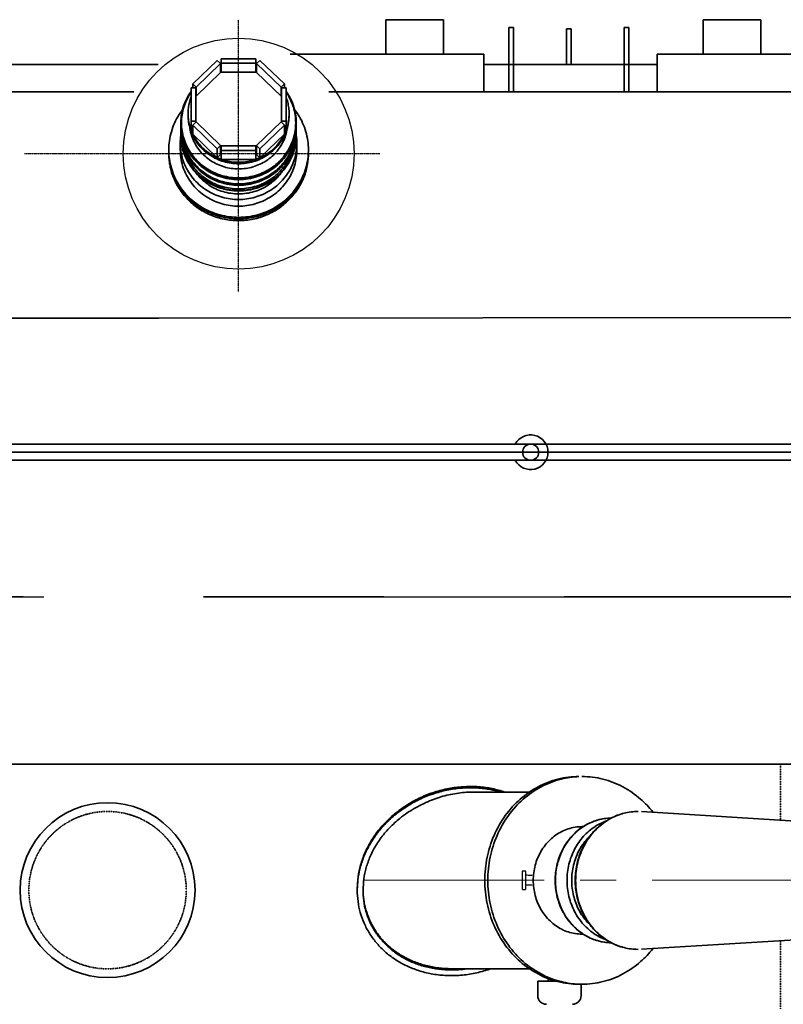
# Model space of a CAD drawing. Header units: inches. Extents: x -341304 to 31571016, y -692717 to 2132253.
# Tile 181 of 256: x 640001 to 642647, y -292896 to -289484. Entities that reach past the tile are written whole.
import ezdxf

# ---------------------------------------------------------------- set-up
doc = ezdxf.new("R2010")
doc.units = ezdxf.units.IN
doc.header["$MEASUREMENT"] = 0
for name, pattern in [('ACISOWELD', [3, 2, -1]), ('CENTER', [2, 1.25, -0.25, 0.25, -0.25]), ('CENTRE', [1.5, 0.75, -0.25, 0.25, -0.25]), ('HIDDEN', [0.375, 0.25, -0.125])]:
    doc.linetypes.add(name, pattern=pattern)

# ---------------------------------------------------------------- blocks, each defined once
blk = doc.blocks.new('tyyyy')
at = {"color": 230, "linetype": 'CENTER', "lineweight": 30, "ltscale": 0.8}
for p, q in [((-1268331, 587290.5), (-1268331, 588231.4)), ((-1269072.6, 587768), (-1267842, 587768))]:
    blk.add_line(p, q, dxfattribs=at)
at = {"color": 230, "linetype": 'Continuous', "lineweight": 35}
for p, q in [((-1267821, 588112.2), (-1267821, 588232.2)), ((-1267821, 588232.2), (-1267621, 588232.2)), ((-1267621, 588112.2), (-1267621, 588232.2)), ((-1267394.5, 587982.4), (-1267394.5, 588205.2)), ((-1267378.5, 588205.2), (-1267394.5, 588205.2)), ((-1267378.5, 587982.4), (-1267378.5, 588205.2)), ((-1266994.5, 587982.4), (-1266994.5, 588205.2)), ((-1266978.5, 588205.2), (-1266994.5, 588205.2)), ((-1266978.5, 587982.4), (-1266978.5, 588205.2)), ((-1266721, 588112.2), (-1266721, 588232.2)), ((-1266721, 588232.2), (-1266521, 588232.2)), ((-1266521, 588112.2), (-1266521, 588232.2)), ((-1267194.5, 588077.2), (-1267194.5, 588200.5)), ((-1267178.5, 588200.5), (-1267194.5, 588200.5)), ((-1267178.5, 588077.2), (-1267178.5, 588200.5)), ((-1268152.3, 588112.2), (-1267481, 588112.2)), ((-1267481, 588112.2), (-1267481, 587982.4)), ((-1266881, 588112.2), (-1266881, 587982.4)), ((-1266881, 588112.2), (-1266381, 588112.2)), ((-1268609.7, 588077.2), (-1269352.3, 588077.2)), ((-1268404.8, 588091.3), (-1268489.7, 588009.4)), ((-1268478.4, 587998.4), (-1268393.5, 588080.4)), ((-1268393.5, 588080.4), (-1268404.8, 588091.3)), ((-1268393.5, 588049.3), (-1268393.5, 588080.4)), ((-1268391, 588050.3), (-1268391, 588096.8)), ((-1268271, 588096.8), (-1268391, 588096.8)), ((-1268391, 588081.4), (-1268271, 588081.4)), ((-1268271, 588050.3), (-1268271, 588096.8)), ((-1268257.2, 588091.3), (-1268268.5, 588080.4)), ((-1268268.5, 588049.3), (-1268268.5, 588080.4)), ((-1268268.5, 588080.4), (-1268183.6, 587998.4)), ((-1268172.3, 588009.4), (-1268257.2, 588091.3)), ((-1266881, 588077.2), (-1267481, 588077.2)), ((-1268478.4, 587967.4), (-1268393.5, 588049.3)), ((-1268391, 588050.3), (-1268271, 588050.3)), ((-1268268.5, 588049.3), (-1268183.6, 587967.4)), ((-1268495.4, 587849), (-1268495.4, 587996)), ((-1268479.4, 587996), (-1268495.4, 587996)), ((-1268489.7, 587996), (-1268489.7, 588009.4)), ((-1268489.7, 588009.4), (-1268478.4, 587998.4)), ((-1268479.4, 587876.7), (-1268479.4, 587996)), ((-1268478.4, 587967.4), (-1268478.4, 587998.4)), ((-1268183.6, 587998.4), (-1268172.3, 588009.4)), ((-1268183.6, 587967.4), (-1268183.6, 587998.4)), ((-1268182.6, 587876.7), (-1268182.6, 587996)), ((-1268166.6, 587996), (-1268182.6, 587996)), ((-1268172.3, 587996), (-1268172.3, 588009.4)), ((-1268166.6, 587849), (-1268166.6, 587996)), ((-1268693.7, 587982.4), (-1269268.3, 587982.4)), ((-1268479.4, 587968.4), (-1268478.4, 587967.4)), ((-1268183.6, 587967.4), (-1268182.6, 587968.4)), ((-1265376, 587982.4), (-1268018.3, 587982.4)), ((-1268531, 587874.1), (-1268531, 587871.5)), ((-1268495.4, 587880.1), (-1268479.4, 587880.1)), ((-1268478.4, 587877.7), (-1268489.7, 587866.8)), ((-1268489.7, 587835.7), (-1268489.7, 587866.8)), ((-1268489.7, 587866.8), (-1268404.8, 587784.8)), ((-1268393.5, 587795.7), (-1268478.4, 587877.7)), ((-1268183.6, 587877.7), (-1268268.5, 587795.7)), ((-1268257.2, 587784.8), (-1268172.3, 587866.8)), ((-1268172.3, 587866.8), (-1268183.6, 587877.7)), ((-1268182.6, 587880.1), (-1268166.6, 587880.1)), ((-1268172.3, 587835.7), (-1268172.3, 587866.8)), ((-1268131, 587874.1), (-1268131, 587871.5)), ((-1268531, 587853.9), (-1268531, 587851.9)), ((-1268531, 587833.6), (-1268531, 587832.2)), ((-1268495.4, 587849), (-1268489.7, 587849)), ((-1268489.7, 587835.7), (-1268404.8, 587753.7)), ((-1268257.2, 587753.7), (-1268172.3, 587835.7)), ((-1268172.3, 587849), (-1268166.6, 587849)), ((-1268131, 587853.9), (-1268131, 587851.9)), ((-1268131, 587833.6), (-1268131, 587832.2)), ((-1268533, 587804.2), (-1268533, 587781)), ((-1268404.8, 587784.8), (-1268393.5, 587795.7)), ((-1268393.5, 587764.7), (-1268393.5, 587795.7)), ((-1268391, 587748.2), (-1268391, 587794.7)), ((-1268271, 587794.7), (-1268391, 587794.7)), ((-1268271, 587748.2), (-1268271, 587794.7)), ((-1268268.5, 587764.7), (-1268268.5, 587795.7)), ((-1268268.5, 587795.7), (-1268257.2, 587784.8)), ((-1268129, 587804.2), (-1268129, 587781)), ((-1268404.8, 587753.7), (-1268404.8, 587784.8)), ((-1268404.8, 587753.7), (-1268393.5, 587764.7)), ((-1268391, 587779.3), (-1268271, 587779.3)), ((-1268268.5, 587764.7), (-1268257.2, 587753.7)), ((-1268257.2, 587753.7), (-1268257.2, 587784.8)), ((-1268391, 587748.2), (-1268271, 587748.2)), ((-1270604.6, 587197.9), (-1268953, 587197.9)), ((-1268953, 587197.9), (-1268607.4, 587197.9)), ((-1265376, 587200.9), (-1268607.4, 587197.9)), ((-1266070.3, 586761.2), (-1272443.7, 586761.2)), ((-1265985.7, 586705.2), (-1272443.7, 586705.2)), ((-1265376, 585652.2), (-1273386, 585652.2)), ((-1267319.8, 585555.2), (-1267518.3, 585555.2)), ((-1266934.5, 585487.8), (-1265618.3, 585406.7)), ((-1267141.2, 585435.5), (-1267135.5, 585435.5)), ((-1267919.8, 585219.6), (-1267918.2, 585251.3)), ((-1267919.8, 585215.1), (-1267918.2, 585246.8)), ((-1267918.2, 585246.8), (-1267918.2, 585251.3)), ((-1267899.8, 585215.1), (-1267898.3, 585244.8)), ((-1267141.2, 585063), (-1267135.5, 585063)), ((-1266934.5, 585010.7), (-1265618.5, 585091.8)), ((-1267319.8, 584943.2), (-1267593.4, 584943.2))]:
    blk.add_line(p, q, dxfattribs=at)
at = {"color": 230, "linetype": 'CENTER', "lineweight": 35}
blk.add_line((-1265618.8, 586733.2), (-1272443.7, 586733.2), dxfattribs=at)
at = {"color": 230, "linetype": 'CENTRE', "lineweight": 35, "ltscale": 2500}
blk.add_line((-1274702.3, 586232.4), (-1255686, 586232.4), dxfattribs=at)
at = {"color": 230, "linetype": 'HIDDEN', "lineweight": 35, "ltscale": 0.5}
for p, q in [((-1266453.2, 585652.2), (-1266453.2, 585458.1)), ((-1266453.2, 585040.3), (-1266453.2, 584804.2))]:
    blk.add_line(p, q, dxfattribs=at)
at = {"color": 230, "linetype": 'ACISOWELD', "lineweight": 30}
for p, q in [((-1267313.6, 585266.7), (-1267335.5, 585266.8)), ((-1267313.6, 585232.3), (-1267335.5, 585232.2))]:
    blk.add_line(p, q, dxfattribs=at)
at = {"color": 230, "linetype": 'CENTER', "lineweight": 13, "ltscale": 500}
blk.add_line((-1267897.7, 585249.5), (-1265220.4, 585249.5), dxfattribs=at)
at = {"color": 230, "lineweight": 35}
for p, q in [((-1267229.1, 584899.5), (-1267294.4, 584899.5)), ((-1267294.4, 584849.8), (-1267294.4, 584899.5)), ((-1267258.6, 584899.5), (-1267258.6, 584909.1)), ((-1267144.4, 584849.8), (-1267144.4, 584889.3))]:
    blk.add_line(p, q, dxfattribs=at)
at = {"color": 230, "linetype": 'ACISOWELD', "lineweight": 30, "flags": 128}
blk.add_lwpolyline([(-1267335.5, 585281.2), (-1267348.7, 585281.2), (-1267348.7, 585217.8), (-1267335.5, 585217.8)], close=True, dxfattribs=at)
at = {"color": 230}
blk.add_circle((-1268331, 587768), 400, dxfattribs=at)
at = {"color": 230, "lineweight": 35}
for centre, radius in [((-1267319, 586733.2), 28), ((-1268785, 585215.4), 303)]:
    blk.add_circle(centre, radius, dxfattribs=at)
at = {"color": 230, "linetype": 'HIDDEN', "lineweight": 35, "ltscale": 0.5}
blk.add_circle((-1268785, 585215.4), 272.7, dxfattribs=at)
at = {"color": 230, "lineweight": 35}
for centre, radius, start, end in [((-1267319, 586733.2), 60.1, 207.7739, 152.2261), ((-1267264.4, 584849.8), 30, 180, 270), ((-1267174.4, 584849.8), 30, 270, 0)]:
    blk.add_arc(centre, radius, start, end, dxfattribs=at)
at = {"color": 230, "linetype": 'Continuous', "lineweight": 35}
for points, start_tangent, end_tangent in [([(-1268393.5, 588064.9), (-1268391, 588065.8)], (0.938034, 0.346544), (0.943108, 0.332486)), ([(-1268271, 588065.8), (-1268268.5, 588064.9)], (0.943108, -0.332486), (0.938034, -0.346544)), ([(-1268531, 587875.1), (-1268528.3, 587905.9), (-1268520.2, 587936.8), (-1268506.9, 587966.1), (-1268495.9, 587983.5)], (0.005581, 0.999984), (0.578931, 0.815377)), ([(-1268528.8, 587874.9), (-1268526.8, 587902.1), (-1268520.8, 587928.7), (-1268510.9, 587954.3), (-1268497.4, 587978.2), (-1268495.6, 587980.9)], (0, 1), (0.567969, 0.82305)), ([(-1268506, 587907), (-1268504.8, 587926.7), (-1268501.3, 587946.1), (-1268495.4, 587965)], (0, 1), (0.353463, 0.935448)), ([(-1268166.6, 587965), (-1268160.7, 587946.1), (-1268157.2, 587926.7), (-1268156, 587907)], (0.353463, -0.935448), (0, -1)), ([(-1268166.4, 587980.9), (-1268164.6, 587978.2), (-1268151.1, 587954.3), (-1268141.2, 587928.7), (-1268135.2, 587902.1), (-1268133.2, 587874.9)], (0.567969, -0.82305), (0, -1)), ([(-1268166.1, 587983.5), (-1268155.1, 587966), (-1268141.8, 587936.8), (-1268133.7, 587905.9), (-1268131, 587875.1)], (0.578934, -0.815374), (0.005581, -0.999984)), ([(-1268573, 587781), (-1268570.7, 587812.8), (-1268564, 587844), (-1268553, 587874.1), (-1268537.8, 587902.4), (-1268524.8, 587921)], (0, 1), (0.612418, 0.790534)), ([(-1268506, 587907), (-1268505.9, 587901.8)], (0, -1), (0.031667, -0.999498)), ([(-1268506, 587901.8), (-1268504, 587876.6), (-1268498.2, 587852)], (0, -1), (0.304225, -0.9526)), ([(-1268505.9, 587901.8), (-1268504.8, 587887.3), (-1268501.3, 587867.9), (-1268495.4, 587849)], (0.031667, -0.999498), (0.353463, -0.935448)), ([(-1268166.6, 587849), (-1268160.7, 587867.9), (-1268157.2, 587887.3), (-1268156.1, 587901.8)], (0.353463, 0.935448), (0.031667, 0.999498)), ([(-1268163.8, 587852), (-1268158, 587876.6), (-1268156, 587901.8)], (0.304225, 0.9526), (0, 1)), ([(-1268156.1, 587901.8), (-1268156, 587907)], (0.031667, 0.999498), (0, 1)), ([(-1268137.2, 587921), (-1268124.2, 587902.4), (-1268109, 587874.1), (-1268098, 587844), (-1268091.3, 587812.8), (-1268089, 587781)], (0.612416, -0.790535), (0, -1)), ([(-1268531, 587874.1), (-1268531, 587875.1)], (0, 1), (0.005581, 0.999984)), ([(-1268531, 587874.1), (-1268531, 587871.5)], (0, -1), (0.013566, -0.999908)), ([(-1268131, 587871.5), (-1268133.7, 587839.7), (-1268141.8, 587808.8), (-1268155.1, 587779.5), (-1268173.1, 587752.8), (-1268195.5, 587729.2), (-1268221.6, 587709.6), (-1268250.7, 587694.4), (-1268281.9, 587684), (-1268314.5, 587678.7), (-1268347.6, 587678.7), (-1268380.2, 587684), (-1268411.4, 587694.4), (-1268440.5, 587709.6), (-1268466.5, 587729.3), (-1268488.9, 587752.8), (-1268506.9, 587779.5), (-1268520.2, 587808.8), (-1268528.3, 587839.7), (-1268531, 587871.5)], (0, -1), (0, 1)), ([(-1268531, 587871.5), (-1268529, 587844), (-1268522.9, 587817.1), (-1268512.9, 587791.3), (-1268499.3, 587767.1), (-1268482.2, 587745), (-1268462, 587725.5), (-1268439.1, 587709), (-1268414.1, 587695.8), (-1268387.3, 587686.2), (-1268359.5, 587680.3), (-1268331, 587678.4), (-1268302.5, 587680.3), (-1268274.7, 587686.2), (-1268247.9, 587695.8), (-1268222.9, 587709), (-1268200, 587725.5), (-1268179.9, 587745), (-1268162.8, 587767.1), (-1268149.1, 587791.3), (-1268139.1, 587817.1), (-1268133, 587844), (-1268131, 587871.5)], (0, -1), (0, 1)), ([(-1268531, 587871.5), (-1268530, 587855.2)], (0.013566, -0.999908), (0.100873, -0.994899)), ([(-1268531, 587854.8), (-1268530.8, 587862.7)], (0.004868, 0.999988), (0.047504, 0.998871)), ([(-1268528.8, 587874.9), (-1268526.8, 587847.7), (-1268520.8, 587821.1), (-1268510.9, 587795.6), (-1268497.4, 587771.6), (-1268480.5, 587749.8), (-1268460.5, 587730.6), (-1268437.9, 587714.2), (-1268413.2, 587701.2), (-1268386.7, 587691.6), (-1268359.1, 587685.8), (-1268331, 587683.9), (-1268302.9, 587685.8), (-1268275.3, 587691.6), (-1268248.8, 587701.2), (-1268224.1, 587714.2), (-1268201.5, 587730.6), (-1268181.5, 587749.8), (-1268164.6, 587771.6), (-1268151.1, 587795.6), (-1268141.2, 587821.1), (-1268135.2, 587847.7), (-1268133.2, 587874.9)], (0, -1), (0, 1)), ([(-1268132, 587855.2), (-1268131, 587871.5)], (0.100827, 0.994904), (0.013566, 0.999908)), ([(-1268131.2, 587862.7), (-1268131, 587854.8)], (0.047507, -0.998871), (0.004868, -0.999988)), ([(-1268131, 587875.1), (-1268131, 587874.1)], (0.005581, -0.999984), (0, -1)), ([(-1268131, 587871.5), (-1268131, 587874.1)], (0.013566, 0.999908), (0, 1)), ([(-1268533, 587804.2), (-1268531, 587831.8)], (0, 1), (0.145867, 0.989304)), ([(-1268531, 587853.9), (-1268531, 587854.8)], (0, 1), (0.004868, 0.999988)), ([(-1268531, 587853.9), (-1268531, 587851.9)], (0, -1), (0.010668, -0.999943)), ([(-1268131, 587851.9), (-1268133.7, 587820), (-1268141.8, 587789.1), (-1268155.1, 587759.8), (-1268173.1, 587733.1), (-1268195.5, 587709.6), (-1268221.6, 587689.9), (-1268250.7, 587674.7), (-1268281.9, 587664.3), (-1268314.5, 587659.1), (-1268347.6, 587659.1), (-1268380.2, 587664.3), (-1268411.4, 587674.7), (-1268440.5, 587690), (-1268466.5, 587709.6), (-1268488.9, 587733.1), (-1268506.9, 587759.9), (-1268520.2, 587789.1), (-1268528.3, 587820.1), (-1268531, 587851.9)], (0, -1), (0, 1)), ([(-1268531, 587851.9), (-1268530.4, 587839)], (0.010668, -0.999943), (0.079394, -0.996843)), ([(-1268531, 587851.9), (-1268529, 587824.4), (-1268522.9, 587797.4), (-1268512.9, 587771.6), (-1268499.3, 587747.4), (-1268482.2, 587725.4), (-1268462, 587705.9), (-1268439.1, 587689.3), (-1268414.1, 587676.1), (-1268387.3, 587666.5), (-1268359.5, 587660.6), (-1268331, 587658.7), (-1268302.5, 587660.6), (-1268274.7, 587666.5), (-1268247.9, 587676.1), (-1268222.9, 587689.3), (-1268200, 587705.9), (-1268179.9, 587725.4), (-1268162.8, 587747.4), (-1268149.1, 587771.6), (-1268139.1, 587797.4), (-1268133, 587824.4), (-1268131, 587851.9)], (0, -1), (0, 1)), ([(-1268531, 587833.6), (-1268530.8, 587842.8)], (0, 1), (0.049097, 0.998794)), ([(-1268531, 587833.6), (-1268531, 587832.2)], (0, -1), (0.007416, -0.999972)), ([(-1268131, 587832.2), (-1268133.7, 587800.4), (-1268141.8, 587769.4), (-1268155.1, 587740.2), (-1268173.1, 587713.4), (-1268195.5, 587689.9), (-1268221.6, 587670.3), (-1268250.7, 587655), (-1268281.9, 587644.7), (-1268314.5, 587639.4), (-1268347.6, 587639.4), (-1268380.2, 587644.7), (-1268411.4, 587655.1), (-1268440.5, 587670.3), (-1268466.5, 587689.9), (-1268488.9, 587713.4), (-1268506.9, 587740.2), (-1268520.2, 587769.4), (-1268528.3, 587800.4), (-1268531, 587832.2)], (0, -1), (0, 1)), ([(-1268531, 587832.2), (-1268530.7, 587823.3)], (0.007416, -0.999972), (0.055235, -0.998473)), ([(-1268531, 587832.2), (-1268529, 587804.7), (-1268522.9, 587777.8), (-1268512.9, 587751.9), (-1268499.3, 587727.8), (-1268482.2, 587705.7), (-1268462, 587686.2), (-1268439.1, 587669.7), (-1268414.1, 587656.5), (-1268387.3, 587646.8), (-1268359.5, 587641), (-1268331, 587639), (-1268302.5, 587641), (-1268274.7, 587646.8), (-1268247.9, 587656.5), (-1268222.9, 587669.7), (-1268200, 587686.2), (-1268179.9, 587705.7), (-1268162.8, 587727.8), (-1268149.1, 587751.9), (-1268139.1, 587777.8), (-1268133, 587804.7), (-1268131, 587832.2)], (0, -1), (0, 1)), ([(-1268530.4, 587839), (-1268529, 587826.4), (-1268528.8, 587825.3)], (0.079394, -0.996843), (0.15289, -0.988243)), ([(-1268530, 587855.2), (-1268529, 587846.6), (-1268528.9, 587845.9)], (0.100873, -0.994899), (0.151091, -0.98852)), ([(-1268528.9, 587845.9), (-1268522.9, 587819.6), (-1268512.9, 587793.8), (-1268499.3, 587769.6), (-1268482.2, 587747.6), (-1268462, 587728.1), (-1268439.1, 587711.6), (-1268414.1, 587698.3), (-1268387.3, 587688.7), (-1268359.5, 587682.9), (-1268331, 587680.9), (-1268302.5, 587682.9), (-1268274.7, 587688.7), (-1268247.9, 587698.3), (-1268222.9, 587711.6), (-1268200, 587728.1), (-1268179.9, 587747.6), (-1268162.8, 587769.6), (-1268149.1, 587793.8), (-1268139.1, 587819.6), (-1268133.1, 587845.9)], (0.151091, -0.98852), (0.151097, 0.988519)), ([(-1268528.3, 587837.9), (-1268527, 587827.4), (-1268521, 587800.7), (-1268511.2, 587775.1), (-1268497.6, 587751.2), (-1268480.7, 587729.3), (-1268460.7, 587710), (-1268438.1, 587693.7), (-1268413.3, 587680.6), (-1268386.8, 587671), (-1268359.2, 587665.2), (-1268331, 587663.3), (-1268302.8, 587665.2), (-1268275.2, 587671), (-1268248.7, 587680.6), (-1268223.9, 587693.7), (-1268201.3, 587710), (-1268181.3, 587729.3), (-1268164.4, 587751.2), (-1268150.8, 587775.1), (-1268141, 587800.7), (-1268135, 587827.4), (-1268133.7, 587837.9)], (0.090144, -0.995929), (0.090148, 0.995928)), ([(-1268500.1, 587858.9), (-1268499.6, 587855), (-1268493.9, 587831), (-1268484.6, 587808.1), (-1268471.9, 587786.8), (-1268456, 587767.6), (-1268437.3, 587750.8), (-1268416.2, 587737), (-1268393.3, 587726.3), (-1268368.9, 587719), (-1268343.7, 587715.4), (-1268318.3, 587715.4), (-1268293.1, 587719), (-1268268.7, 587726.3), (-1268245.8, 587737), (-1268224.7, 587750.8), (-1268206, 587767.6), (-1268190.2, 587786.8), (-1268177.4, 587808.1), (-1268168.1, 587831), (-1268162.4, 587855), (-1268161.9, 587858.9)], (0.129491, -0.991581), (0.129491, 0.991581)), ([(-1268498.2, 587852), (-1268497, 587848.4)], (0.304225, -0.9526), (0.326104, -0.945334)), ([(-1268497, 587848.4), (-1268491.7, 587834.9)], (0.326104, -0.945334), (0.407764, -0.913088)), ([(-1268495.4, 587849), (-1268492.7, 587842.3), (-1268489.7, 587835.7)], (0.353463, -0.935448), (0.433928, -0.900948)), ([(-1268491.7, 587834.9), (-1268488.7, 587828.5), (-1268475.6, 587806.6), (-1268459.3, 587786.8), (-1268440.1, 587769.7), (-1268418.5, 587755.4), (-1268394.9, 587744.5), (-1268369.9, 587737), (-1268344.1, 587733.3), (-1268317.9, 587733.3), (-1268292.1, 587737), (-1268267.1, 587744.5), (-1268243.5, 587755.4), (-1268221.9, 587769.7), (-1268202.7, 587786.8), (-1268186.4, 587806.6), (-1268173.3, 587828.5), (-1268170.3, 587834.9)], (0.407764, -0.913088), (0.407764, 0.913088)), ([(-1268489.7, 587835.7), (-1268477.8, 587815), (-1268463.1, 587796.1), (-1268445.8, 587779.4), (-1268426.2, 587765.2), (-1268404.8, 587753.7)], (0.433928, -0.900948), (0.912136, -0.409888)), ([(-1268257.2, 587753.7), (-1268235.8, 587765.2), (-1268216.2, 587779.4), (-1268198.9, 587796.1), (-1268184.2, 587815), (-1268172.3, 587835.7)], (0.912136, 0.409888), (0.433928, 0.900948)), ([(-1268172.3, 587835.7), (-1268169.3, 587842.3), (-1268166.6, 587849)], (0.433928, 0.900948), (0.353463, 0.935448)), ([(-1268170.3, 587834.9), (-1268165, 587848.4)], (0.407764, 0.913088), (0.326104, 0.945334)), ([(-1268165, 587848.4), (-1268163.8, 587852)], (0.326104, 0.945334), (0.304225, 0.9526)), ([(-1268133.2, 587825.3), (-1268133, 587826.4), (-1268131.6, 587839)], (0.152896, 0.988242), (0.079358, 0.996846)), ([(-1268133.1, 587845.9), (-1268133, 587846.6), (-1268132, 587855.2)], (0.151097, 0.988519), (0.100827, 0.994904)), ([(-1268131.6, 587839), (-1268131, 587851.9)], (0.079358, 0.996846), (0.010668, 0.999943)), ([(-1268131.3, 587823.3), (-1268131, 587832.2)], (0.05521, 0.998475), (0.007416, 0.999972)), ([(-1268131.2, 587842.8), (-1268131, 587833.6)], (0.049101, -0.998794), (0, -1)), ([(-1268131, 587854.8), (-1268131, 587853.9)], (0.004868, -0.999988), (0, -1)), ([(-1268131, 587851.9), (-1268131, 587853.9)], (0.010668, 0.999943), (0, 1)), ([(-1268131, 587832.2), (-1268131, 587833.6)], (0.007416, 0.999972), (0, 1)), ([(-1268131, 587831.8), (-1268129, 587804.2)], (0.145867, -0.989304), (0, -1)), ([(-1268533, 587804.2), (-1268531.6, 587781)], (0, -1), (0.122981, -0.992409)), ([(-1268530.7, 587823.3), (-1268529, 587806.1), (-1268528.7, 587804.6)], (0.055235, -0.998473), (0.154908, -0.987929)), ([(-1268528.8, 587825.3), (-1268523, 587799.8)], (0.15289, -0.988243), (0.288798, -0.95739)), ([(-1268528.7, 587804.6), (-1268524.3, 587783.8)], (0.154908, -0.987929), (0.265902, -0.964)), ([(-1268523.4, 587799.7), (-1268518.9, 587781.9), (-1268509.2, 587756.6), (-1268495.8, 587732.9), (-1268479, 587711.3), (-1268459.3, 587692.2), (-1268436.9, 587676), (-1268412.4, 587663.1), (-1268386.2, 587653.6), (-1268358.9, 587647.9), (-1268331, 587646), (-1268303.1, 587647.9), (-1268275.8, 587653.6), (-1268249.6, 587663.1), (-1268225.1, 587676), (-1268202.7, 587692.2), (-1268183, 587711.3), (-1268166.2, 587732.9), (-1268152.8, 587756.6), (-1268143.1, 587781.9), (-1268138.6, 587799.7)], (0.193777, -0.981046), (0.193701, 0.981061)), ([(-1268523, 587799.8), (-1268522.9, 587799.3)], (0.288798, -0.95739), (0.291489, -0.956574)), ([(-1268522.9, 587799.3), (-1268512.9, 587773.6), (-1268499.3, 587749.4), (-1268482.2, 587727.4), (-1268462, 587707.9), (-1268439.1, 587691.3), (-1268414.1, 587678.1), (-1268387.3, 587668.5), (-1268359.5, 587662.6), (-1268331, 587660.7), (-1268302.5, 587662.6), (-1268274.7, 587668.5), (-1268247.9, 587678.1), (-1268222.9, 587691.3), (-1268200, 587707.9), (-1268179.9, 587727.4), (-1268162.8, 587749.4), (-1268149.1, 587773.6), (-1268139.1, 587799.3)], (0.291489, -0.956574), (0.291512, 0.956567)), ([(-1268139.1, 587799.3), (-1268139, 587799.8)], (0.291512, 0.956567), (0.288726, 0.957412)), ([(-1268139, 587799.8), (-1268133.2, 587825.3)], (0.288726, 0.957412), (0.152896, 0.988242)), ([(-1268137.7, 587783.9), (-1268133.3, 587804.6)], (0.265848, 0.964015), (0.154914, 0.987928)), ([(-1268133.3, 587804.6), (-1268133, 587806.1), (-1268131.3, 587823.3)], (0.154914, 0.987928), (0.05521, 0.998475)), ([(-1268130.4, 587781), (-1268129, 587804.2)], (0.122981, 0.992409), (0, 1)), ([(-1268573, 587781), (-1268572.9, 587775.8)], (0, -1), (0.022892, -0.999738)), ([(-1268573, 587775.8), (-1268572.9, 587769.6)], (0, -1), (0.027468, -0.999623)), ([(-1268573, 587769.6), (-1268572.7, 587757.9)], (0, -1), (0.05168, -0.998664)), ([(-1268572.9, 587775.8), (-1268570.7, 587749.1), (-1268564, 587717.9), (-1268553, 587687.8), (-1268537.8, 587659.5), (-1268518.7, 587633.4), (-1268496.2, 587610.1), (-1268470.6, 587590), (-1268442.3, 587573.4), (-1268412, 587560.7), (-1268380.2, 587552.1), (-1268347.5, 587547.7), (-1268314.5, 587547.7), (-1268281.8, 587552.1), (-1268250, 587560.7), (-1268219.7, 587573.4), (-1268191.4, 587590), (-1268165.8, 587610.1), (-1268143.3, 587633.4), (-1268124.2, 587659.5), (-1268109, 587687.8), (-1268098, 587717.9), (-1268091.3, 587749.1), (-1268089.1, 587775.8)], (0.022892, -0.999738), (0.022892, 0.999738)), ([(-1268572.9, 587769.6), (-1268570.7, 587743.9), (-1268564, 587712.7), (-1268553, 587682.6), (-1268537.8, 587654.3), (-1268518.7, 587628.3), (-1268496.2, 587604.9), (-1268470.6, 587584.8), (-1268442.3, 587568.2), (-1268412, 587555.5), (-1268380.2, 587546.9), (-1268347.5, 587542.6), (-1268314.5, 587542.6), (-1268281.8, 587546.9), (-1268250, 587555.5), (-1268219.7, 587568.2), (-1268191.4, 587584.8), (-1268165.8, 587604.9), (-1268143.3, 587628.3), (-1268124.2, 587654.3), (-1268109, 587682.6), (-1268098, 587712.7), (-1268091.3, 587743.9), (-1268089.1, 587769.6)], (0.027468, -0.999623), (0.027468, 0.999623)), ([(-1268572.9, 587769.6), (-1268566.9, 587723.8), (-1268549, 587674.4), (-1268520.2, 587630), (-1268481.9, 587593), (-1268436, 587565.2), (-1268384.9, 587547.9), (-1268331, 587542), (-1268277.2, 587547.9), (-1268226, 587565.2), (-1268180.1, 587593), (-1268141.8, 587630), (-1268113, 587674.4), (-1268095.1, 587723.8), (-1268089.1, 587769.6)], (0.027406, -0.999624), (0.027406, 0.999624)), ([(-1268572.7, 587757.9), (-1268570.9, 587738.8)], (0.05168, -0.998664), (0.136252, -0.990674)), ([(-1268533, 587781), (-1268530.9, 587753.2), (-1268524.8, 587726), (-1268514.7, 587699.9), (-1268500.9, 587675.5), (-1268483.7, 587653.2), (-1268463.3, 587633.5), (-1268440.2, 587616.8), (-1268414.9, 587603.5), (-1268387.9, 587593.7), (-1268359.7, 587587.8), (-1268331, 587585.8), (-1268302.3, 587587.8), (-1268274.1, 587593.7), (-1268247.1, 587603.5), (-1268221.8, 587616.8), (-1268198.7, 587633.5), (-1268178.3, 587653.2), (-1268161.1, 587675.5), (-1268147.3, 587699.9), (-1268137.2, 587726), (-1268131.1, 587753.2), (-1268129, 587781)], (0, -1), (0, 1)), ([(-1268531.6, 587781), (-1268530.9, 587776.5), (-1268524.8, 587749.3), (-1268514.7, 587723.2), (-1268500.9, 587698.8), (-1268483.7, 587676.5), (-1268463.3, 587656.8), (-1268440.2, 587640.1), (-1268414.9, 587626.8), (-1268387.9, 587617), (-1268359.7, 587611.1), (-1268331, 587609.1), (-1268302.3, 587611.1), (-1268274.1, 587617), (-1268247.1, 587626.8), (-1268221.8, 587640.1), (-1268198.7, 587656.8), (-1268178.3, 587676.5), (-1268161.1, 587698.8), (-1268147.3, 587723.2), (-1268137.2, 587749.3), (-1268131.1, 587776.5), (-1268130.4, 587781)], (0.122981, -0.992409), (0.122981, 0.992409)), ([(-1268524.3, 587783.8), (-1268522.9, 587779.2), (-1268522.5, 587777.7)], (0.265902, -0.964), (0.298428, -0.954432)), ([(-1268522.5, 587777.7), (-1268513.2, 587753.9)], (0.298428, -0.954432), (0.424428, -0.905462)), ([(-1268148.8, 587753.9), (-1268139.5, 587777.7)], (0.42438, 0.905484), (0.298453, 0.954424)), ([(-1268139.5, 587777.7), (-1268139.1, 587779.2), (-1268137.7, 587783.9)], (0.298453, 0.954424), (0.265848, 0.964015)), ([(-1268091.1, 587738.8), (-1268089.3, 587757.9)], (0.136252, 0.990674), (0.05168, 0.998664)), ([(-1268089.3, 587757.9), (-1268089, 587769.6)], (0.05168, 0.998664), (0, 1)), ([(-1268089.1, 587775.8), (-1268089, 587781)], (0.022892, 0.999738), (0, 1)), ([(-1268570.9, 587738.8), (-1268567.7, 587721), (-1268552.1, 587674.5), (-1268526.8, 587632.2), (-1268492.9, 587595.8), (-1268452, 587567.1), (-1268405.8, 587547.2), (-1268356.3, 587537.1), (-1268305.7, 587537.1), (-1268256.2, 587547.2), (-1268210, 587567.1), (-1268169.1, 587595.8), (-1268135.2, 587632.2), (-1268109.9, 587674.5), (-1268094.3, 587721), (-1268091.1, 587738.8)], (0.136252, -0.990674), (0.136252, 0.990674)), ([(-1268513.2, 587753.9), (-1268512.9, 587753.3), (-1268512.8, 587753)], (0.424428, -0.905462), (0.429331, -0.903147)), ([(-1268512.8, 587753), (-1268499.3, 587729.1), (-1268482.2, 587707.1), (-1268462, 587687.6), (-1268439.1, 587671.1), (-1268414.1, 587657.9), (-1268387.3, 587648.2), (-1268359.5, 587642.4), (-1268331, 587640.4), (-1268302.5, 587642.4), (-1268274.7, 587648.2), (-1268247.9, 587657.9), (-1268222.9, 587671.1), (-1268200, 587687.6), (-1268179.9, 587707.1), (-1268162.8, 587729.1), (-1268149.2, 587753)], (0.429331, -0.903147), (0.429366, 0.903131)), ([(-1268404.8, 587753.7), (-1268398, 587750.8), (-1268391, 587748.2)], (0.912136, -0.409888), (0.943108, -0.332486)), ([(-1268391, 587748.2), (-1268367.5, 587741.7), (-1268343.2, 587738.4), (-1268318.8, 587738.4), (-1268294.5, 587741.7), (-1268271, 587748.2)], (0.943108, -0.332486), (0.943108, 0.332486)), ([(-1268271, 587748.2), (-1268264, 587750.8), (-1268257.2, 587753.7)], (0.943108, 0.332486), (0.912136, 0.409888)), ([(-1268149.2, 587753), (-1268149.1, 587753.3), (-1268148.8, 587753.9)], (0.429366, 0.903131), (0.42438, 0.905484)), ([(-1268482, 587706.1), (-1268481.4, 587705.2), (-1268464.4, 587684.7), (-1268444.5, 587666.8), (-1268422, 587652), (-1268397.5, 587640.6), (-1268371.5, 587632.9), (-1268344.6, 587628.9), (-1268317.4, 587628.9), (-1268290.5, 587632.9), (-1268264.5, 587640.6), (-1268240, 587652), (-1268217.5, 587666.8), (-1268197.6, 587684.7), (-1268180.6, 587705.2), (-1268180, 587706.1)], (0.571843, -0.820363), (0.571859, 0.820352)), ([(-1267151.7, 585609.2), (-1267224.3, 585600.2), (-1267293.3, 585573.6), (-1267355.2, 585530.7), (-1267406.8, 585473.7), (-1267445.7, 585405.4), (-1267469.8, 585329.3), (-1267478, 585249.2), (-1267469.8, 585169.1), (-1267445.7, 585093), (-1267406.8, 585024.8), (-1267355.2, 584967.8), (-1267293.3, 584924.9), (-1267224.3, 584898.3), (-1267151.7, 584889.2)], (-1, 0), (1, 0)), ([(-1267151.6, 585609), (-1267213.8, 585600.2), (-1267282.7, 585573.6), (-1267344.6, 585530.7), (-1267396.3, 585473.7), (-1267435.1, 585405.4), (-1267459.3, 585329.3), (-1267467.4, 585249.2), (-1267459.3, 585169.1), (-1267435.1, 585093), (-1267396.3, 585024.8), (-1267344.6, 584967.8), (-1267282.7, 584924.9), (-1267213.8, 584898.3), (-1267151.6, 584889.4)], (-0.999366, -0.03561), (0.999366, -0.03561)), ([(-1267141.2, 585609.2), (-1267068.6, 585600.2), (-1266999.6, 585573.6), (-1266937.8, 585530.7), (-1266895.7, 585486.3)], (1, 0), (0.621519, -0.783399)), ([(-1267918.2, 585251.3), (-1267910.8, 585292.6), (-1267897.6, 585333.9), (-1267878.2, 585374.5), (-1267853, 585413.5), (-1267821.9, 585450.1), (-1267785.5, 585483.4), (-1267744.4, 585512.5), (-1267699.6, 585536.6), (-1267652.1, 585555.1), (-1267603, 585567.6), (-1267553.6, 585573.9), (-1267504.9, 585574.1), (-1267458.1, 585568.4), (-1267413.8, 585557.2), (-1267410.3, 585556.1)], (0.106618, 0.9943), (0.948738, -0.316064)), ([(-1267917.7, 585251.1), (-1267910.8, 585288.1), (-1267897.6, 585329.4), (-1267878.2, 585370), (-1267853, 585409), (-1267821.9, 585445.6), (-1267785.5, 585478.9), (-1267744.4, 585508), (-1267699.6, 585532.2), (-1267652.1, 585550.6), (-1267603, 585563.1), (-1267553.6, 585569.4), (-1267504.9, 585569.6), (-1267458.1, 585563.9), (-1267425.3, 585556.2)], (0.121113, 0.992639), (0.961896, -0.273415)), ([(-1267688.4, 585515.8), (-1267636.3, 585536.6), (-1267582.3, 585549.8), (-1267528.1, 585555.1), (-1267518.2, 585555.2)], (0.899862, 0.436175), (1, -0.000145)), ([(-1267718.3, 585500.7), (-1267688.4, 585515.8)], (0.873093, 0.487553), (0.911171, 0.412029)), ([(-1267809.8, 585429.7), (-1267807.3, 585432.3), (-1267772.7, 585463.9), (-1267746.5, 585483.3)], (0.686581, 0.727053), (0.828708, 0.559681)), ([(-1267746.5, 585483.3), (-1267733.7, 585491.6), (-1267733.2, 585491.9)], (0.828708, 0.559681), (0.850736, 0.525593)), ([(-1267733.2, 585491.9), (-1267718.3, 585500.7)], (0.850736, 0.525593), (0.873093, 0.487553)), ([(-1266946.7, 585488.2), (-1266995.1, 585482.2), (-1267041.1, 585464.6), (-1267082.5, 585436.2), (-1267117.1, 585398.3), (-1267143.1, 585352.9), (-1267159.2, 585302.3), (-1267164.7, 585249), (-1267159.1, 585195.7), (-1267142.9, 585145.2), (-1267116.9, 585099.9), (-1267082.3, 585062.2), (-1267041, 585033.8), (-1266995.1, 585016.2), (-1266946.7, 585010.3)], (-1, 0), (1, 0)), ([(-1266999.8, 585480.8), (-1267002.6, 585480), (-1267054.8, 585456.2), (-1267099.7, 585418.2), (-1267134.1, 585368.7), (-1267155.7, 585311.1), (-1267163.1, 585249.2), (-1267155.7, 585187.4), (-1267134.1, 585129.8), (-1267099.7, 585080.3), (-1267054.8, 585042.3), (-1267002.6, 585018.4), (-1266999.8, 585017.7)], (-0.963059, -0.26929), (0.963068, -0.269259)), ([(-1267057, 585455), (-1267094.9, 585436.5), (-1267135.5, 585402.1), (-1267166.6, 585357.3), (-1267186.2, 585305.2), (-1267192.9, 585249.2), (-1267186.2, 585193.3), (-1267166.6, 585141.1), (-1267135.5, 585096.3), (-1267094.9, 585062), (-1267057, 585043.4)], (-0.942265, -0.334869), (0.942248, -0.334916)), ([(-1267128.5, 585440.8), (-1267139.8, 585433.7)], (-0.866535, -0.499116), (-0.829929, -0.557869)), ([(-1267040, 585465.4), (-1267087.9, 585458.1), (-1267135.1, 585436.5)], (-0.999865, -0.01641), (-0.843383, -0.537312)), ([(-1267039.9, 585465.4), (-1267084.1, 585459.2), (-1267128.5, 585440.8)], (-0.999881, -0.015443), (-0.866535, -0.499116)), ([(-1267833.4, 585402), (-1267824.9, 585412.7)], (0.60911, 0.793086), (0.639422, 0.768856)), ([(-1267824.9, 585412.7), (-1267809.8, 585429.7)], (0.639422, 0.768856), (0.686581, 0.727053)), ([(-1267141.2, 585435.5), (-1267188.7, 585427.9), (-1267232.4, 585405.9), (-1267268.7, 585371.2), (-1267294.7, 585326.6), (-1267308.2, 585275.7), (-1267308.2, 585222.7), (-1267294.7, 585171.9), (-1267268.7, 585127.3), (-1267232.4, 585092.6), (-1267188.7, 585070.6), (-1267141.2, 585063)], (-1, 0), (1, 0)), ([(-1267139.8, 585433.7), (-1267167.5, 585411.2), (-1267199, 585372.1), (-1267221.1, 585325.9), (-1267232.4, 585275.2), (-1267232.4, 585223), (-1267221, 585172.3), (-1267198.9, 585126.2), (-1267167.4, 585087.2), (-1267139.8, 585064.8)], (-0.829929, -0.557869), (0.829925, -0.557875)), ([(-1267139.5, 585433.6), (-1267175.7, 585402.1), (-1267206.9, 585357.3), (-1267226.4, 585305.2), (-1267233.1, 585249.2), (-1267226.4, 585193.3), (-1267206.9, 585141.1), (-1267175.7, 585096.3), (-1267139.5, 585064.9)], (-0.828366, -0.560187), (0.828366, -0.560187)), ([(-1267135.1, 585436.5), (-1267139.5, 585433.6)], (-0.843383, -0.537312), (-0.828366, -0.560187)), ([(-1267898.3, 585244.8), (-1267891.4, 585283.5), (-1267878.9, 585322.4), (-1267860.7, 585360.7), (-1267836.8, 585397.6), (-1267833.4, 585402)], (0.106218, 0.994343), (0.60911, 0.793086)), ([(-1267117.8, 585398.6), (-1267122.6, 585393.6), (-1267152, 585351.3), (-1267170.4, 585302.1), (-1267176.7, 585249.2), (-1267170.4, 585196.4), (-1267152, 585147.2), (-1267122.6, 585104.9), (-1267117.7, 585099.8)], (-0.697862, -0.716232), (0.698226, -0.715877)), ([(-1267918.2, 585246.8), (-1267917.7, 585251.1)], (0.106618, 0.9943), (0.121113, 0.992639)), ([(-1267458.8, 584942.3), (-1267469.2, 584938.9), (-1267518.3, 584926.4), (-1267567.7, 584920.1), (-1267616.3, 584919.9), (-1267663.2, 584925.6), (-1267707.5, 584936.8), (-1267748.5, 584953), (-1267785.8, 584973.6), (-1267819.1, 584998.3), (-1267847.9, 585026.5), (-1267872.2, 585057.8), (-1267891.7, 585091.7), (-1267906.3, 585128.1), (-1267915.7, 585166.2), (-1267919.7, 585205.9), (-1267919.9, 585215.1)], (-0.944056, -0.329785), (0.000012, 1)), ([(-1267539.1, 584942.7), (-1267569, 584939.5), (-1267615.1, 584939.4), (-1267659.4, 584944.8), (-1267701.2, 584955.3), (-1267739.8, 584970.5), (-1267774.8, 584989.9), (-1267805.9, 585013), (-1267832.8, 585039.3), (-1267855.5, 585068.4), (-1267873.7, 585100.1), (-1267887.2, 585133.9), (-1267896, 585169.5), (-1267899.7, 585206.5), (-1267899.9, 585215.1)], (-0.989761, -0.142738), (-0.000293, 1)), ([(-1267593.5, 584943.2), (-1267615.1, 584943.9), (-1267659.4, 584949.3), (-1267701.2, 584959.8), (-1267739.8, 584975), (-1267774.8, 584994.4), (-1267805.9, 585017.5), (-1267832.8, 585043.7), (-1267855.5, 585072.9), (-1267873.7, 585104.6), (-1267887.2, 585138.4), (-1267896, 585174), (-1267899.7, 585211), (-1267899.8, 585215.1)], (-1, 0.000122), (-0.016701, 0.999861)), ([(-1267139.8, 585064.8), (-1267128.4, 585057.7)], (0.829925, -0.557875), (0.866685, -0.498856)), ([(-1267139.5, 585064.9), (-1267135.1, 585062)], (0.828366, -0.560187), (0.843383, -0.537312)), ([(-1267135.1, 585062), (-1267087.9, 585040.4), (-1267040.1, 585033)], (0.843383, -0.537312), (0.999861, -0.016698)), ([(-1267128.4, 585057.7), (-1267084.1, 585039.3), (-1267039.9, 585033)], (0.866685, -0.498856), (0.999877, -0.01571)), ([(-1266895.7, 585012.1), (-1266937.8, 584967.8), (-1266999.6, 584924.9), (-1267068.6, 584898.3), (-1267141.2, 584889.2)], (-0.621519, -0.783399), (-1, 0)), ([(-1267151.6, 584889.4), (-1267141.2, 584889.2)], (0.999366, -0.03561), (1, 0)), ([(-1267151.6, 584889.4), (-1267141.2, 584889.2)], (0.999366, -0.03561), (1, 0))]:
    blk.add_spline(points, degree=3, dxfattribs=dict(at, start_tangent=start_tangent, end_tangent=end_tangent))
blk = doc.blocks.new('GT REV-02')
at = {"color": 230, "linetype": 'CENTRE', "ltscale": 2500}
blk.add_line((-822440.7, 22190.7), (-789334.3, 22190.7), dxfattribs=at)
at = {"color": 7}
blk.add_blockref('tyyyy', (475940.3, -564041.7), dxfattribs=at)

msp = doc.modelspace()

# ---------------------------------------------------------------- block references
at = {"color": 230}
msp.add_blockref('GT REV-02', (1433150.1, -313674.2, 96251.3), dxfattribs=at)

doc.saveas('drawing.dxf')
